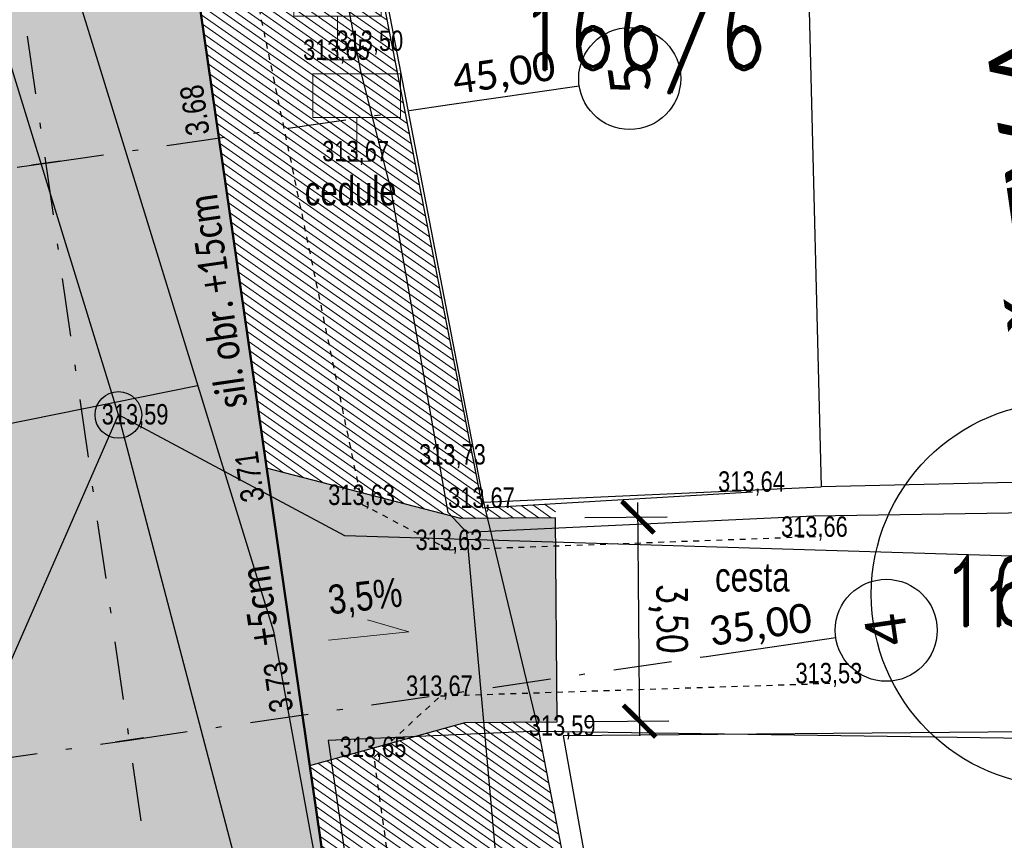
# Model space of a CAD drawing. Extents: x -783215 to -782699, y -1044860 to -1044498.
# Tile 29 of 60: x -783068 to -783051, y -1044706 to -1044692. Entities that reach past the tile are written whole.
import ezdxf
from ezdxf.enums import TextEntityAlignment as Align

# ---------------------------------------------------------------- set-up
doc = ezdxf.new("R2010")
doc.units = 0
doc.header["$MEASUREMENT"] = 0
doc.header["$PDSIZE"] = 0.2
doc.linetypes.add('HIDDEN', pattern=[0.375, 0.25, -0.125])
doc.linetypes.add('ČERCHOVANÁX2', pattern=[2, 1, -0.5, 0, -0.5])
doc.layers.get('0').update_dxf_attribs({"linetype": 'CONTINUOUS'})
doc.layers.get('Defpoints').update_dxf_attribs({"linetype": 'CONTINUOUS'})
for name, color, linetype in [('A_kóty', 1, 'CONTINUOUS'), ('A_PŘÍČNÉ ŘEZY', 6, 'CONTINUOUS'), ('A_výšky a sklony', 1, 'CONTINUOUS'), ('C3D_SPR-Popisek', 1, 'CONTINUOUS'), ('KN_dotčené pozemky', 3, 'CONTINUOUS'), ('KN_POZEMKY 500', 140, 'CONTINUOUS'), ('KN_čísla parcel', 140, 'CONTINUOUS'), ('S_CETIN_METALIKA', 6, 'SDELSPOJO'), ('S_KAN_ZN', 32, 'CONTINUOUS'), ('S_VODA', 150, 'VODVPITO'), ('Z_hrany ploch', 7, 'CONTINUOUS'), ('Z_oploceni', 64, 'PLOTDRTL'), ('Z_Popisy', 7, 'CONTINUOUS')]:
    doc.layers.add(name, color=color, linetype=linetype)
for name, color, linetype, lineweight in [('Dopravní zařízen', 7, 'CONTINUOUS', 0), ('K_OSA', 10, 'ČERCHOVANÁX2', 30), ('K_VOZOVKA', 242, 'CONTINUOUS', 50), ('K_záhon. obr.', 202, 'CONTINUOUS', 30), ('KN_hranice pozemků', 140, 'CONTINUOUS', 30), ('popis obrubníků', 1, 'CONTINUOUS', 25), ('POPIS-VELKÉ', 1, 'CONTINUOUS', 50), ('S_KAN', 32, 'KANVSVO', 30), ('Z_VÝŠKY', 7, 'CONTINUOUS', 9), ('Z_VÝŠKY NETISK', 252, 'CONTINUOUS', 9), ('šrafy-chodník pojízdný', 21, 'CONTINUOUS', 13), ('šrafy-živice', 9, 'CONTINUOUS', 13)]:
    doc.layers.add(name, color=color, linetype=linetype, lineweight=lineweight)
doc.layers.add('šrafy zeleň', color=7, linetype='CONTINUOUS', lineweight=13, true_color=0xdaf1b1)
doc.styles.add('calibri', font='calibri.ttf')
doc.styles.add('Legend', font='calibri.ttf')
doc.styles.add('ROMAND', font='romand', dxfattribs={"height": 0.2})
doc.styles.add('ROMANS', font='romans.shx', dxfattribs={"width": 0.8})
doc.styles.add('Style-cs_Working', font='cs_Working.shx')
doc.styles.add('znacky', font='arial.ttf')
doc.linetypes.add('KANVSVO', pattern='A,7,-6.5,[9,civil.shx,S=1,R=0,X=0,Y=0],-6.5', length=20)
doc.linetypes.add('PLOTDRTL', pattern='A,5,[95,civil.shx,S=1,R=0,X=0,Y=0],5', length=10)
doc.linetypes.add('SDELSPOJO', pattern='A,7,-6,[31,civil.shx,S=1,R=0,X=0,Y=0],-6', length=19)
doc.linetypes.add('VODVPITO', pattern='A,7,-6.5,[2,civil.shx,S=1,R=0,X=0,Y=0],-6.5', length=20)
doc.dimstyles.new('situ 250', dxfattribs={"dimscale": 0.25, "dimtxt": 2, "dimasz": 2.2, "dimexe": 2, "dimexo": 2, "dimgap": 0.8, "dimtad": 1, "dimrnd": 0.05, "dimzin": 3, "dimtxsty": 'ROMANS', "dimblk": 'ARCHTICK', "dimcen": 0.09, "dimdle": 1, "dimadec": 1, "dimazin": 3, "dimtfac": 1, "dimtofl": 0, "dimtmove": 0, "dimatfit": 2, "dimldrblk": 'TerminatorOpen_0.5', "dimfxl": 4, "dimfxlon": 1, "dimfrac": 2, "dimtzin": 3, "dimarcsym": 0})
pattern_1 = [(145, (0, 0), (-0.071697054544, -0.102394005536), [])]

# ---------------------------------------------------------------- blocks, each defined once
blk = doc.blocks.new('_ArchTick')
at = {"color": 0, "linetype": 'ByBlock', "const_width": 0.15}
blk.add_lwpolyline([(-0.5, -0.5), (0.5, 0.5)], dxfattribs=at)
blk = doc.blocks.new('*D16')
at = {"layer": 'A_kóty', "color": 0, "linetype": 'ByBlock', "lineweight": -2, "ltscale": 2500, "transparency": 16777216}
for p, q in [((-783057.732, -1044704.228), (-783057.764, -1044700.228)), ((-783058.676, -1044700.485), (-783057.262, -1044700.474)), ((-783058.648, -1044703.985), (-783057.234, -1044703.974))]:
    blk.add_line(p, q, dxfattribs=at)
at = {"layer": 'Defpoints', "color": 0, "linetype": 'ByBlock', "ltscale": 2500, "transparency": 16777216}
for p in [(-783059.176, -1044700.489), (-783057.762, -1044700.478), (-783059.148, -1044703.989)]:
    blk.add_point(p, dxfattribs=at)
at = {"layer": 'A_kóty', "color": 0, "linetype": 'ByBlock', "lineweight": -2, "ltscale": 2500, "transparency": 16777216, "xscale": 0.55, "yscale": 0.55, "zscale": 0.55}
for p, rotation in [((-783057.762, -1044700.478), 90.45809154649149), ((-783057.734, -1044703.978), 270.4580915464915)]:
    blk.add_blockref('_ArchTick', p, dxfattribs=dict(at, rotation=rotation))
at = {"layer": 'A_kóty', "color": 0, "linetype": 'ByBlock', "ltscale": 2500, "transparency": 16777216, "insert": (-783057.25, -1044702.224), "char_height": 0.5, "attachment_point": 5, "rotation": 270.4581, "style": 'ROMANS'}
blk.add_mtext('3,50', dxfattribs=at)
blk = doc.blocks.new('TerminatorOpen_0.5')
at = {"color": 0, "linetype": 'ByBlock', "lineweight": -2}
for q in [(-1, 0.25), (-1, 0), (-1, -0.25)]:
    blk.add_line((0, 0), q, dxfattribs=at)
blk = doc.blocks.new('6.200')
at = {"layer": 'S_KAN_ZN', "linetype": 'Continuous'}
blk.add_circle((0, 0), 1, dxfattribs=at)
blk = doc.blocks.new('5$2610')
at = {"layer": 'Dopravní zařízen', "lineweight": 18}
blk.add_line((-0.5, 0), (0.5, 0), dxfattribs=at)
blk.add_lwpolyline([(0, 0), (0, 1.5), (1.5, 1.5), (1.5, 3), (-1.5, 3), (-1.5, 1.5), (0, 1.5)], dxfattribs=at)
blk = doc.blocks.new('AeccTickCircle')
at = {"color": 0, "linetype": 'ByBlock', "lineweight": -2}
blk.add_circle((0, 0), 0.5, dxfattribs=at)

msp = doc.modelspace()

# ---------------------------------------------------------------- hatches: boundary and pattern name
at = {"layer": 'šrafy zeleň', "linetype": 'ByBlock', "ltscale": 2500}
h = msp.add_hatch(dxfattribs=at)
h.set_pattern_fill('ANSI31', color=256, angle=100)
h.set_pattern_definition(pattern_1)
h.paths.add_polyline_path([(-783059.178, -1044700.245), (-783060.387, -1044700.316), (-783060.343, -1044700.499), (-783059.176, -1044700.489)])
h.paths.add_polyline_path([(-783062.642, -1044689.015), (-783064.651, -1044689.878), (-783062.532, -1044700.054), (-783060.803, -1044700.502), (-783060.343, -1044700.499), (-783060.387, -1044700.316), (-783060.429, -1044700.319)])
h.paths.add_polyline_path([(-783064.651, -1044689.878), (-783065.495, -1044690.24), (-783064.134, -1044699.638), (-783062.532, -1044700.054)])
h = msp.add_hatch(dxfattribs=at)
h.set_pattern_fill('ANSI31', color=256, angle=100)
h.set_pattern_definition(pattern_1)
edge = h.paths.add_edge_path()
edge.add_line((-783063.031, -1044704.639), (-783063.395, -1044704.74))
edge.add_line((-783063.395, -1044704.74), (-783062.312, -1044712.219))
edge.add_arc((-783054.833, -1044711.31), 7.533, 186.9327, 207.0515)
edge.add_line((-783061.543, -1044714.736), (-783063.031, -1044704.639))
edge = h.paths.add_edge_path()
edge.add_line((-783061.962, -1044706.945), (-783062.29, -1044704.595))
edge.add_line((-783062.29, -1044704.595), (-783062.041, -1044704.365))
edge.add_line((-783062.041, -1044704.365), (-783063.031, -1044704.639))
edge.add_line((-783063.031, -1044704.639), (-783061.543, -1044714.736))
edge.add_arc((-783052.444, -1044710.587), 10, 204.5093, 224.0179)
edge.add_line((-783059.635, -1044717.536), (-783060.565, -1044713.644))
edge.add_line((-783060.565, -1044713.644), (-783061.962, -1044706.945))
h.paths.add_polyline_path([(-783059.47, -1044704.15), (-783061.605, -1044704.245), (-783062.041, -1044704.365), (-783062.29, -1044704.595), (-783061.962, -1044706.945), (-783060.565, -1044713.644), (-783057.429, -1044714.552), (-783057.62, -1044713.57)])
edge = h.paths.add_edge_path()
edge.add_line((-783057.429, -1044714.552), (-783060.565, -1044713.644))
edge.add_line((-783060.565, -1044713.644), (-783059.635, -1044717.536))
edge.add_arc((-783052.444, -1044710.587), 10, 224.0179, 232.4799)
edge.add_arc((-783052.308, -1044710.368), 10.257, 232.6255, 255.2357)
edge.add_line((-783054.922, -1044720.286), (-783055.596, -1044718.677))
edge.add_line((-783055.596, -1044718.677), (-783056.475, -1044718.556))
edge.add_line((-783056.475, -1044718.556), (-783056.535, -1044718.219))
edge.add_line((-783056.535, -1044718.219), (-783056.72, -1044718.19))
edge.add_line((-783056.72, -1044718.19), (-783057.429, -1044714.552))
h.paths.add_polyline_path([(-783059.508, -1044703.992), (-783060.727, -1044704.002), (-783061.605, -1044704.245), (-783059.47, -1044704.15)])
at = {"layer": 'šrafy-chodník pojízdný', "transparency": 33554687}
h = msp.add_hatch(color=256, dxfattribs=at)
h.dxf.hatch_style = 1
h.paths.add_polyline_path([(-783063.505, -1044685.724), (-783066.095, -1044686.099), (-783065.495, -1044690.24), (-783062.642, -1044689.015)])
h.paths.add_polyline_path([(-783060.727, -1044704.002), (-783059.148, -1044703.989), (-783059.176, -1044700.489), (-783060.803, -1044700.502), (-783064.134, -1044699.638), (-783063.395, -1044704.74)])
at = {"layer": 'šrafy-živice', "ltscale": 0.2}
h = msp.add_hatch(color=256, dxfattribs=at)
h.dxf.hatch_style = 1
edge = h.paths.add_edge_path()
edge.add_line((-783070.118, -1044674.252), (-783086.415, -1044653.592))
edge.add_line((-783086.415, -1044653.592), (-783087.947, -1044651.65))
edge.add_arc((-783084.721, -1044649.139), 4.088, 143.0091, 217.8897, ccw=False)
edge.add_line((-783087.986, -1044646.68), (-783088.419, -1044646.43))
edge.add_arc((-783084.72, -1044649.142), 4.587, 143.751, 217.8935)
edge.add_line((-783088.34, -1044651.96), (-783086.808, -1044653.901))
edge.add_line((-783086.808, -1044653.901), (-783091.961, -1044657.963))
edge.add_line((-783091.961, -1044657.963), (-783096.428, -1044653.152))
edge.add_arc((-783098.993, -1044655.533), 3.5, 42.8727, 67.4806)
edge.add_line((-783097.652, -1044652.3), (-783098.029, -1044652.144))
edge.add_line((-783098.029, -1044652.144), (-783098.201, -1044652.588))
edge.add_line((-783098.201, -1044652.588), (-783098.209, -1044652.611))
edge.add_line((-783098.209, -1044652.611), (-783097.844, -1044652.762))
edge.add_arc((-783098.993, -1044655.533), 3, 12.7821, 67.4806, ccw=False)
edge.add_line((-783096.067, -1044654.87), (-783091.192, -1044676.357))
edge.add_arc((-783093.143, -1044676.799), 2, -83.6199, 12.7821, ccw=False)
edge.add_line((-783092.92, -1044678.787), (-783093.417, -1044678.843))
edge.add_line((-783093.417, -1044678.843), (-783092.973, -1044682.818))
edge.add_line((-783092.973, -1044682.818), (-783075.843, -1044680.902))
edge.add_arc((-783075.51, -1044683.884), 3, 8.2414, 96.3801, ccw=False)
edge.add_line((-783072.541, -1044683.454), (-783067.717, -1044716.761))
edge.add_arc((-783073.655, -1044717.621), 6, -43.1529, 8.2414, ccw=False)
edge.add_line((-783069.277, -1044721.725), (-783072.712, -1044725.388))
edge.add_arc((-783063.958, -1044733.596), 12, 136.8471, 187.7607)
edge.add_line((-783075.848, -1044735.216), (-783075.652, -1044736.654))
edge.add_line((-783075.652, -1044736.654), (-783070.963, -1044736.015))
edge.add_line((-783070.963, -1044736.015), (-783071.022, -1044735.567))
edge.add_arc((-783065.073, -1044734.785), 6, 136.8471, 187.4869, ccw=False)
edge.add_line((-783069.45, -1044730.682), (-783065.484, -1044726.452))
edge.add_arc((-783061.107, -1044730.556), 6, 82.6908, 136.847, ccw=False)
edge.add_line((-783060.344, -1044724.604), (-783055.547, -1044725.213))
edge.add_line((-783055.547, -1044725.213), (-783054.922, -1044720.286))
edge.add_arc((-783052.411, -1044710.567), 10.038, 189.47, 255.5127, ccw=False)
edge.add_line((-783062.312, -1044712.219), (-783066.638, -1044682.347))
edge.add_arc((-783083.463, -1044684.784), 17, 8.2414, 38.2827)
edge = h.paths.add_edge_path(flags=16)
edge.add_line((-783087.592, -1044671.888), (-783089.061, -1044665.413))
edge.add_arc((-783088.085, -1044665.192), 1, 38.2452, 192.7821, ccw=False)
edge.add_line((-783087.3, -1044664.573), (-783083.19, -1044669.787))
edge.add_arc((-783085.154, -1044671.335), 2.5, -167.2179, 38.2452, ccw=False)

# ---------------------------------------------------------------- linework, layer by layer
at = {"layer": 'A_PŘÍČNÉ ŘEZY', "linetype": 'Continuous'}
for p, q in [((-783060.996, -1044693.402), (-783058.769, -1044693.079)), ((-783067.676, -1044694.369), (-783068.171, -1044694.441)), ((-783056.593, -1044702.868), (-783054.366, -1044702.546)), ((-783066.242, -1044704.266), (-783066.737, -1044704.338))]:
    msp.add_line(p, q, dxfattribs=at)
at = {"layer": 'A_PŘÍČNÉ ŘEZY', "linetype": 'ČERCHOVANÁX2'}
for points in [[(-783078.81, -1044695.982), (-783067.923, -1044694.405), (-783060.996, -1044693.402)], [(-783077.376, -1044705.879), (-783066.49, -1044704.302), (-783056.593, -1044702.868)]]:
    msp.add_lwpolyline(points, dxfattribs=at)
at = {"layer": 'A_výšky a sklony', "lineweight": 15, "ltscale": 0.1}
msp.add_lwpolyline([(-783063.07, -1044702.588), (-783061.696, -1044702.445), (-783062.406, -1044702.243)], dxfattribs=at)
at = {"layer": 'C3D_SPR-Popisek', "color": 1, "linetype": 'Continuous', "lineweight": -3}
for p, q in [((-783067.676, -1044694.369), (-783068.171, -1044694.441)), ((-783066.242, -1044704.266), (-783066.737, -1044704.338))]:
    msp.add_line(p, q, dxfattribs=at)
at = {"layer": 'K_OSA', "flags": 128}
msp.add_lwpolyline([(-783073.307, -1044736.335), (-783073.434, -1044735.407, -0.225881), (-783071.082, -1044728.036), (-783067.089, -1044723.777, 0.162779), (-783064.707, -1044718.589, 0.062969), (-783064.748, -1044716.331), (-783069.607, -1044682.778, 0.131692), (-783072.468, -1044676.118), (-783088.771, -1044655.449)], format="xyb", dxfattribs=at)
at = {"layer": 'K_VOZOVKA', "transparency": 33554687}
msp.add_lwpolyline([(-783087.986, -1044646.68), (-783088.27, -1044647.172, 0.307074), (-783087.947, -1044651.65), (-783070.112, -1044674.26, -0.131692), (-783066.638, -1044682.347), (-783062.341, -1044712.021, 0.290701), (-783055.354, -1044720.154), (-783054.922, -1044720.286)], format="xyb", dxfattribs=at)
at = {"layer": 'K_záhon. obr.'}
msp.add_lwpolyline([(-783063.395, -1044704.74), (-783060.727, -1044704.002), (-783059.148, -1044703.989), (-783059.176, -1044700.489), (-783060.803, -1044700.502), (-783064.134, -1044699.638)], dxfattribs=at)
at = {"layer": 'KN_dotčené pozemky'}
msp.add_circle((-783050.458, -1044701.802), 3.299, dxfattribs=at)
at = {"layer": 'KN_hranice pozemků', "linetype": 'Continuous'}
for p, q in [((-783054.9, -1044688.65), (-783054.62, -1044699.96)), ((-783062.57, -1044689.03), (-783060.41, -1044700.22)), ((-783050.38, -1044699.86), (-783054.62, -1044699.96)), ((-783060.41, -1044700.22), (-783054.62, -1044699.96)), ((-783060.41, -1044700.22), (-783059.47, -1044704.15)), ((-783059.47, -1044704.15), (-783063.08, -1044704.31)), ((-783059.47, -1044704.15), (-783044.95, -1044704.36)), ((-783059.47, -1044704.15), (-783057.62, -1044713.57)), ((-783063.08, -1044704.31), (-783060.19, -1044723.91))]:
    msp.add_line(p, q, dxfattribs=at).dxf.unprotected_set("ltscale", 0)
at = {"layer": 'S_CETIN_METALIKA', "ltscale": 0.2, "flags": 128}
for points in [[(-783062.52, -1044692.83), (-783062.79, -1044691.39)], [(-783060.7, -1044700.74), (-783061.02, -1044700.4), (-783062, -1044694.87), (-783062.52, -1044692.83)], [(-783047.32, -1044700.35), (-783054.75, -1044700.46), (-783060.7, -1044700.74)], [(-783059.13, -1044717.27), (-783059.59, -1044713.07), (-783060.7, -1044700.74)]]:
    msp.add_lwpolyline(points, dxfattribs=at)
at = {"layer": 'S_KAN', "ltscale": 0.2}
for points in [[(-783071.164, -1044730.209), (-783060.205, -1044723.369), (-783066.679, -1044698.725), (-783073.853, -1044675.448)], [(-783044.764, -1044701.347), (-783062.794, -1044700.797), (-783066.679, -1044698.725)]]:
    msp.add_lwpolyline(points, dxfattribs=at)
at = {"layer": 'S_KAN', "color": 7, "ltscale": 0.2}
msp.add_lwpolyline([(-783075.853, -1044719.706), (-783066.679, -1044698.725)], dxfattribs=at)
at = {"layer": 'S_VODA', "ltscale": 0.2}
for points in [[(-783082.142, -1044645.603), (-783070.479, -1044681.496), (-783064.019, -1044702.437), (-783060.335, -1044722.634), (-783029.968, -1044726.588)], [(-783065.319, -1044698.224), (-783077.426, -1044700.673)]]:
    msp.add_lwpolyline(points, dxfattribs=at)
at = {"layer": 'Z_hrany ploch', "linetype": 'HIDDEN'}
for p, q in [((-783062.487, -1044700.27), (-783064.796, -1044689.184)), ((-783060.987, -1044701.043), (-783062.487, -1044700.27)), ((-783054.715, -1044700.816), (-783060.987, -1044701.043)), ((-783061.151, -1044703.545), (-783054.466, -1044703.329)), ((-783062.29, -1044704.595), (-783061.151, -1044703.545)), ((-783061.962, -1044706.945), (-783062.29, -1044704.595))]:
    msp.add_line(p, q, dxfattribs=at).dxf.unprotected_set("ltscale", 0)
at = {"layer": 'Z_oploceni', "linetype": 'PLOTDRTL', "ltscale": 0.2}
for p, q in [((-783062.642, -1044689.015), (-783060.429, -1044700.319)), ((-783060.429, -1044700.319), (-783055.795, -1044700.043)), ((-783048.663, -1044704.145), (-783059.044, -1044704.228)), ((-783059.044, -1044704.228), (-783056.475, -1044718.556))]:
    msp.add_line(p, q, dxfattribs=at)

# ---------------------------------------------------------------- block references
at = {"layer": 'A_PŘÍČNÉ ŘEZY', "linetype": 'Continuous', "xscale": 1.75, "yscale": 1.75, "zscale": 1.75, "rotation": 8.241362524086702}
for p in [(-783057.903, -1044692.954), (-783053.5, -1044702.42)]:
    msp.add_blockref('AeccTickCircle', p, dxfattribs=at)
at = {"layer": 'Dopravní zařízen', "linetype": 'Continuous', "xscale": 0.5, "yscale": 0.5}
for p in [(-783062.918, -1044692.634), (-783062.589, -1044694.373)]:
    msp.add_blockref('5$2610', p, dxfattribs=at)
at = {"layer": 'S_KAN_ZN', "linetype": 'Continuous', "xscale": 0.4, "yscale": 0.4, "zscale": 0.625}
msp.add_blockref('6.200', (-783066.679, -1044698.725), dxfattribs=at)

# ---------------------------------------------------------------- texts
at = {"layer": 'A_PŘÍČNÉ ŘEZY', "linetype": 'Continuous', "style": 'Legend'}
for s, insert, char_height, attachment_point, rotation in [('{\\C256;45,00}', (-783060.015, -1044693.196), 0.5, 8, 8.2414), ('{\\C256;5}', (-783057.903, -1044692.954), 0.7, 5, 98.2414), ('{\\C256;35,00}', (-783055.612, -1044702.663), 0.5, 8, 8.2414), ('{\\C256;4}', (-783053.5, -1044702.42), 0.7, 5, 98.2414)]:
    msp.add_mtext(s, dxfattribs=dict(at, insert=insert, char_height=char_height, attachment_point=attachment_point, rotation=rotation))
at = {"layer": 'A_výšky a sklony', "color": 5, "style": 'znacky', "width": 0.8}
for s, p in [('3.68', (-783065.111, -1044693.9)), ('3.71', (-783064.17, -1044700.19)), ('3.73', (-783063.677, -1044703.796))]:
    msp.add_text(s, height=0.4, rotation=98.1173, dxfattribs=at).set_placement(p)
at = {"layer": 'A_výšky a sklony', "style": 'znacky', "width": 0.8}
msp.add_text('3,5%%%', height=0.5, rotation=6.3216, dxfattribs=at).set_placement((-783063.051, -1044702.148))
at = {"layer": 'KN_POZEMKY 500', "linetype": 'Continuous', "style": 'ROMAND', "width": 0.8}
for s, p in [('166/6', (-783057.668, -1044692.802)), ('166/1', (-783050.442, -1044702.346))]:
    msp.add_text(s, height=1.2, dxfattribs=at).set_placement(p, align=Align.CENTER)
at = {"layer": 'KN_čísla parcel', "linetype": 'Continuous', "style": 'ROMAND', "width": 0.8}
msp.add_text('166/1', height=0.8, dxfattribs=at).set_placement((-783050.442, -1044702.346), align=Align.CENTER)
at = {"layer": 'popis obrubníků', "style": 'Legend', "width": 0.8}
for s, p in [('sil. obr. +15cm', (-783064.463, -1044698.575)), ('+5cm', (-783063.902, -1044702.648))]:
    msp.add_text(s, height=0.5, rotation=98.1946, dxfattribs=at).set_placement(p)
at = {"layer": 'Z_Popisy', "color": 7, "linetype": 'Continuous', "style": 'Style-cs_Working', "width": 0.8}
for s, p in [('cedule', (-783062.692, -1044694.88)), ('cesta', (-783055.799, -1044701.506))]:
    msp.add_text(s, height=0.5, dxfattribs=at).set_placement(p, align=Align.MIDDLE_CENTER)
at = {"layer": 'Z_VÝŠKY', "linetype": 'Continuous', "style": 'Style-cs_Working', "width": 0.8}
for s, p in [('313,50', (-783062.936, -1044692.48)), ('313,67', (-783063.18, -1044694.373)), ('313,59', (-783066.965, -1044698.889)), ('313,73', (-783061.518, -1044699.576)), ('313,64', (-783056.386, -1044700.043)), ('313,63', (-783063.078, -1044700.27)), ('313,67', (-783061.02, -1044700.319)), ('313,66', (-783055.306, -1044700.816)), ('313,63', (-783061.578, -1044701.043)), ('313,53', (-783055.057, -1044703.329)), ('313,67', (-783061.742, -1044703.545)), ('313,59', (-783059.635, -1044704.228)), ('313,65', (-783062.881, -1044704.595))]:
    msp.add_text(s, height=0.35, dxfattribs=at).set_placement(p)
at = {"layer": 'Z_VÝŠKY NETISK', "linetype": 'Continuous', "style": 'Style-cs_Working', "width": 0.8}
msp.add_text('313,65', height=0.35, dxfattribs=at).set_placement((-783063.509, -1044692.634))

# ---------------------------------------------------------------- dimensions: what is measured, and where the dimension line sits
at = {"layer": 'A_kóty', "linetype": 'ByBlock', "ltscale": 2500}
dim = msp.add_aligned_dim(p1=(-783059.148, -1044703.989), p2=(-783059.176, -1044700.489), distance=-1.414, dimstyle='situ 250', dxfattribs=at)
dim.commit()
dim.dimension.update_dxf_attribs({"geometry": '*D16', "text_midpoint": (-783057.25, -1044702.224)})

# ---------------------------------------------------------------- next in the draw order: texts
at = {"layer": 'POPIS-VELKÉ', "linetype": 'ByBlock', "insert": (-783050.896, -1044698.516), "char_height": 1.2, "attachment_point": 1, "rotation": 98.2781, "style": 'calibri', "bg_fill": 3, "box_fill_scale": 1, "bg_fill_color": 256, "bg_fill_transparency": 0}
msp.add_mtext_dynamic_manual_height_columns('VĚTEV A - š.4,75-7,5m, dl. 90,4m', width=25.13706, gutter_width=1, heights=[0], dxfattribs=at)

doc.saveas('drawing.dxf')
